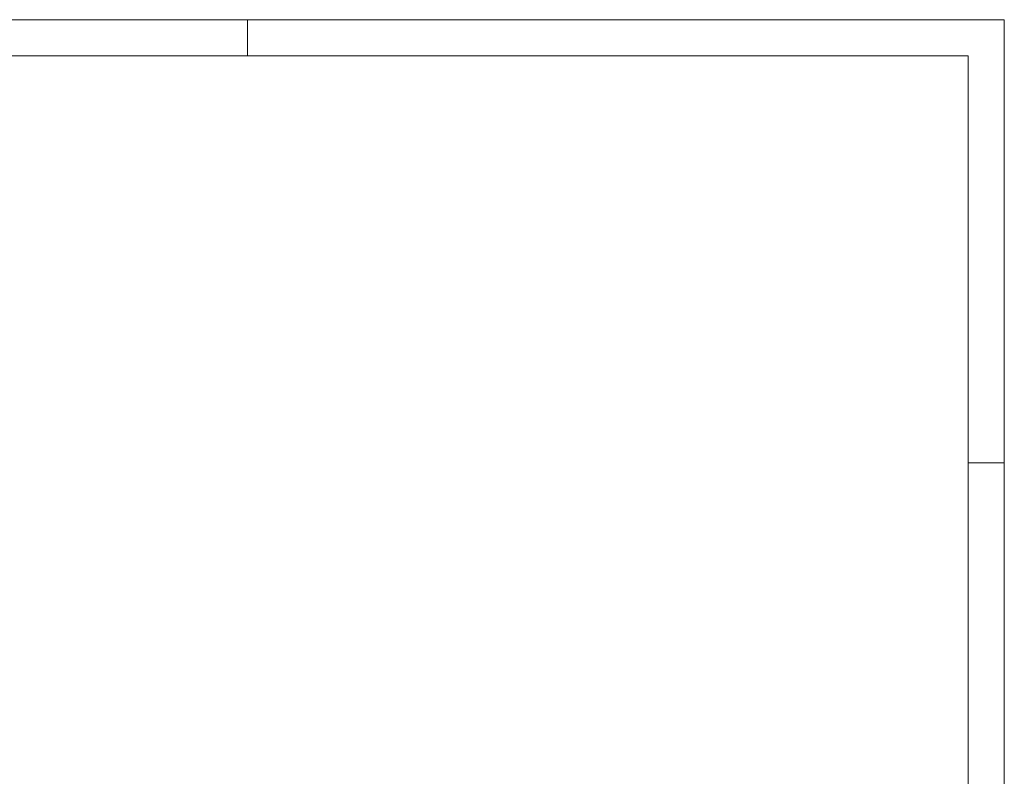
# Model space of a CAD drawing. Header units: millimetres. Extents: x -1 to 118, y 1 to 85.
# Tile 8 of 8: x 63 to 118, y 43 to 85. Entities that reach past the tile are written whole.
import ezdxf

# ---------------------------------------------------------------- set-up
doc = ezdxf.new("R2010")
doc.units = ezdxf.units.MM
doc.layers.add('KADER', color=7, linetype='Continuous')

# ---------------------------------------------------------------- blocks, each defined once
blk = doc.blocks.new('AnonymousCell34')
at = {"layer": 'KADER', "color": 1, "linetype": 'Continuous', "lineweight": 0}
for p, q in [((59.65, 42.176), (-59.649, 42.176)), ((17.474, 40.167), (17.474, 42.176)), ((59.65, -42.177), (59.65, 42.176)), ((57.642, 17.472), (59.65, 17.472))]:
    blk.add_line(p, q, dxfattribs=at)
at = {"layer": 'KADER', "color": 5, "linetype": 'Continuous', "lineweight": 0}
for p, q in [((57.642, 40.167), (-57.641, 40.167)), ((57.642, -40.169), (57.642, 40.167))]:
    blk.add_line(p, q, dxfattribs=at)

msp = doc.modelspace()

# ---------------------------------------------------------------- block references
at = {"color": 1, "linetype": 'Continuous', "lineweight": 0}
msp.add_blockref('AnonymousCell34', (58.158, 43.169), dxfattribs=at)

doc.saveas('drawing.dxf')
